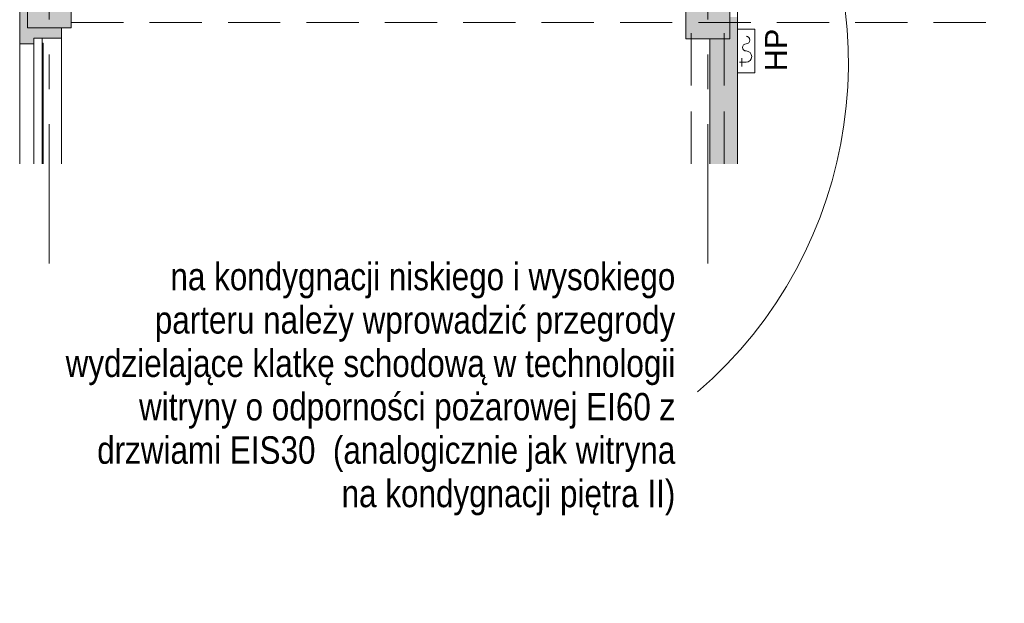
# Model space of a CAD drawing. Header units: centimetres. Extents: x -1434 to 23895, y -8842 to 3590.
# Tile 27 of 75: x 555 to 1453, y 824 to 1356. Entities that reach past the tile are written whole.
import ezdxf

# ---------------------------------------------------------------- set-up
doc = ezdxf.new("R2010")
doc.units = ezdxf.units.CM
doc.linetypes.add('Oś', pattern=[222.25, 127, -31.75, 31.75, -31.75])
doc.linetypes.add('Ukryte', pattern=[71.438, 47.625, -23.813])
for name, color, linetype, lineweight in [('A-DETL-HDLN', 90, 'Ukryte', 9), ('A-GLAZ', 151, 'Continuous', 13), ('A-WALL', 113, 'Continuous', 13), ('A-WALL-PATT', 111, 'Continuous', 13), ('G-ANNO-TEXT', 231, 'Continuous', 13), ('P-SANR-FIXT', 6, 'Continuous', 9), ('S-COLS', 52, 'Continuous', 13), ('S-GRID', 1, 'Continuous', 13)]:
    doc.layers.add(name, color=color, linetype=linetype, lineweight=lineweight)
doc.styles.add('Arial Narrow_2', font='ARIALN.TTF', dxfattribs={"height": 25})
doc.styles.add('Arial_4', font='arial.ttf', dxfattribs={"height": 20})

# ---------------------------------------------------------------- blocks, each defined once
blk = doc.blocks.new('M_Concrete-Square-Column - 400 x 400mm-1906867-parter niski _-3_30 m_ - stan projektowany Klatka schodowa')
at = {"layer": 'S-COLS', "lineweight": 9}
blk.add_hatch(color=253, dxfattribs=at).paths.add_polyline_path([(-20, -20), (20, -20), (20, 20), (-20, 20)], flags=0)
for p, q in [((20, 20), (-20, 20)), ((-20, 20), (-20, -20)), ((20, -20), (20, 20)), ((-20, -20), (20, -20))]:
    blk.add_line(p, q, dxfattribs=at)
blk = doc.blocks.new('M_Concrete-rengular-Column - 400 x 600mm-1970677-parter niski _-3_30 m_ - stan projektowany Klatka schodowa')
at = {"layer": 'S-COLS', "lineweight": 9}
blk.add_hatch(color=253, dxfattribs=at).paths.add_polyline_path([(-20, -30), (20, -30), (20, 30), (-20, 30)], flags=0)
for p, q in [((20, 30), (-20, 30)), ((-20, 30), (-20, -30)), ((20, -30), (20, 30)), ((-20, -30), (20, -30))]:
    blk.add_line(p, q, dxfattribs=at)
blk = doc.blocks.new('Okno - automatyczna etykieta - 181x80cm _nietypowy podział_-2208605-parter niski _-3_30 m_ - stan projektowany Klatka schodowa')
at = {"layer": 'A-GLAZ', "lineweight": 9}
for p, q in [((-90.5, 1.5), (23.97, 1.5)), ((-90.5, -6), (-90.5, 1.5)), ((-86, 2.5), (23.97, 2.5)), ((-86, 1.5), (-86, 2.5)), ((-90.5, -6), (23.97, -6)), ((23.97, -6), (-90.5, -6))]:
    blk.add_line(p, q, dxfattribs=at)
blk = doc.blocks.new('HYDRANT_PPOZ_SZAFKA_NAŚCIENNA - SUPRON 3-2597370-parter niski _-3_30 m_ - stan projektowany Klatka schodowa')
at = {"layer": 'P-SANR-FIXT'}
for p, q in [((31.9, 28.5), (-8.09, 28.5)), ((-8.09, 28.5), (-8.09, 12.5)), ((31.9, 28.5), (-8.09, 28.5)), ((-8.09, 28.5), (-8.09, 12.5)), ((29.28, 28.5), (-1.52, 28.5)), ((31.9, 12.5), (31.9, 28.5)), ((31.9, 12.5), (31.9, 28.5)), ((22.19, 14.3), (22.19, 20.41)), ((22.19, 16.55), (18.33, 16.55)), ((22.19, 16.55), (26.05, 16.55))]:
    blk.add_line(p, q, dxfattribs=at)
for centre, radius, start, end in [((1.98, 20.41), 3.5, 0, 180), ((8.69, 20.41), 3.21, 180, 360), ((17.05, 20.41), 5.14, 360, 180)]:
    blk.add_arc(centre, radius, start, end, dxfattribs=at)

msp = doc.modelspace()

# ---------------------------------------------------------------- hatches: boundary and pattern name
at = {"layer": 'A-WALL-PATT', "lineweight": 5}
msp.add_hatch(color=9, dxfattribs=at).paths.add_polyline_path([(556.83, 1333.83), (568.36, 1333.83), (568.36, 1338.83), (593.36, 1338.83), (593.36, 1348.33), (562.36, 1348.33), (562.36, 1383.33), (555.36, 1383.33), (555.36, 1333.83)], flags=0)
at = {"layer": 'A-WALL-PATT'}
msp.add_hatch(color=254, dxfattribs=at).paths.add_polyline_path([(1209.36, 1224.36), (1209.36, 1358.33), (1202.36, 1358.33), (1202.36, 1338.33), (1184.36, 1338.33), (1184.36, 1224.36)], flags=0)

# ---------------------------------------------------------------- linework, layer by layer
at = {"layer": 'A-DETL-HDLN'}
for p, q in [((1167.36, 1224.36), (1167.36, 2020.29)), ((1197.36, 1224.36), (1197.36, 2020.29)), ((602.36, 1353.33), (1452.61, 1353.33))]:
    msp.add_line(p, q, dxfattribs=at)
at = {"layer": 'A-WALL', "lineweight": 9}
for p, q in [((555.36, 1224.36), (555.36, 1417.83)), ((1209.36, 1224.36), (1209.36, 1368.33)), ((593.36, 1348.33), (593.36, 1224.36)), ((593.36, 1338.83), (575.86, 1338.83)), ((1184.36, 1338.33), (1184.36, 1224.36)), ((555.36, 1333.83), (568.36, 1333.83))]:
    msp.add_line(p, q, dxfattribs=at)
at = {"layer": 'G-ANNO-TEXT', "color": 50}
msp.add_arc((914.68, 1316.21), 395.8, 310.77017, 32.93393, dxfattribs=at)
at = {"layer": 'S-GRID', "linetype": 'Oś'}
for p, q in [((582.36, 2149.67), (582.36, 1110.83)), ((1182.36, 2149.67), (1182.36, 1110.83))]:
    msp.add_line(p, q, dxfattribs=at)

# ---------------------------------------------------------------- block references
at = {"layer": 'A-GLAZ', "lineweight": 9, "rotation": 270.0000000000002}
msp.add_blockref('Okno - automatyczna etykieta - 181x80cm _nietypowy podział_-2208605-parter niski _-3_30 m_ - stan projektowany Klatka schodowa', (574.36, 1248.33), dxfattribs=at)
at = {"layer": 'P-SANR-FIXT', "rotation": 269.9999999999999}
msp.add_blockref('HYDRANT_PPOZ_SZAFKA_NAŚCIENNA - SUPRON 3-2597370-parter niski _-3_30 m_ - stan projektowany Klatka schodowa', (1196.86, 1339.23), dxfattribs=at)
at = {"layer": 'S-COLS', "lineweight": 9}
for name, p in [('M_Concrete-rengular-Column - 400 x 600mm-1970677-parter niski _-3_30 m_ - stan projektowany Klatka schodowa', (1182.36, 1368.33)), ('M_Concrete-Square-Column - 400 x 400mm-1906867-parter niski _-3_30 m_ - stan projektowany Klatka schodowa', (582.36, 1368.33))]:
    msp.add_blockref(name, p, dxfattribs=at)

# ---------------------------------------------------------------- texts
at = {"layer": 'G-ANNO-TEXT', "color": 7, "insert": (1234.62, 1308.77), "char_height": 20, "width": 40.804, "attachment_point": 1, "rotation": 90, "line_spacing_factor": 0.936439, "style": 'Arial_4'}
msp.add_mtext('\\pxt6.35,12.7,19.05,25.4,31.75,38.1,44.45,50.8,57.15,63.5,69.85,76.2,82.55,88.9,95.25,101.6,107.95,114.3,120.65,127,133.35,139.7,146.05,152.4,158.75,165.1,171.45,177.8,184.15,190.5,196.85,203.2;{HP}', dxfattribs=at)
at = {"layer": 'G-ANNO-TEXT', "color": 7, "insert": (1152.79, 1134.25), "char_height": 25, "width": 554.3, "attachment_point": 3, "line_spacing_factor": 0.949189, "style": 'Arial Narrow_2'}
msp.add_mtext('\\pxqr,t5.08,10.16,15.24,20.32,25.4,30.48,35.56,40.64,45.72,50.8,55.88,60.96,66.04,71.12,76.2,81.28,86.36,91.44,96.52,101.6,106.68,111.76,116.84,121.92,127,132.08,137.16,142.24,147.32,152.4,157.48,162.56;{na kondygnacji niskiego i wysokiego parteru należy wprowadzić przegrody wydzielające klatkę schodową w technologii witryny o odporności pożarowej EI60 z drzwiami EIS30  (analogicznie jak witryna na kondygnacji piętra II)}', dxfattribs=at)

doc.saveas('drawing.dxf')
